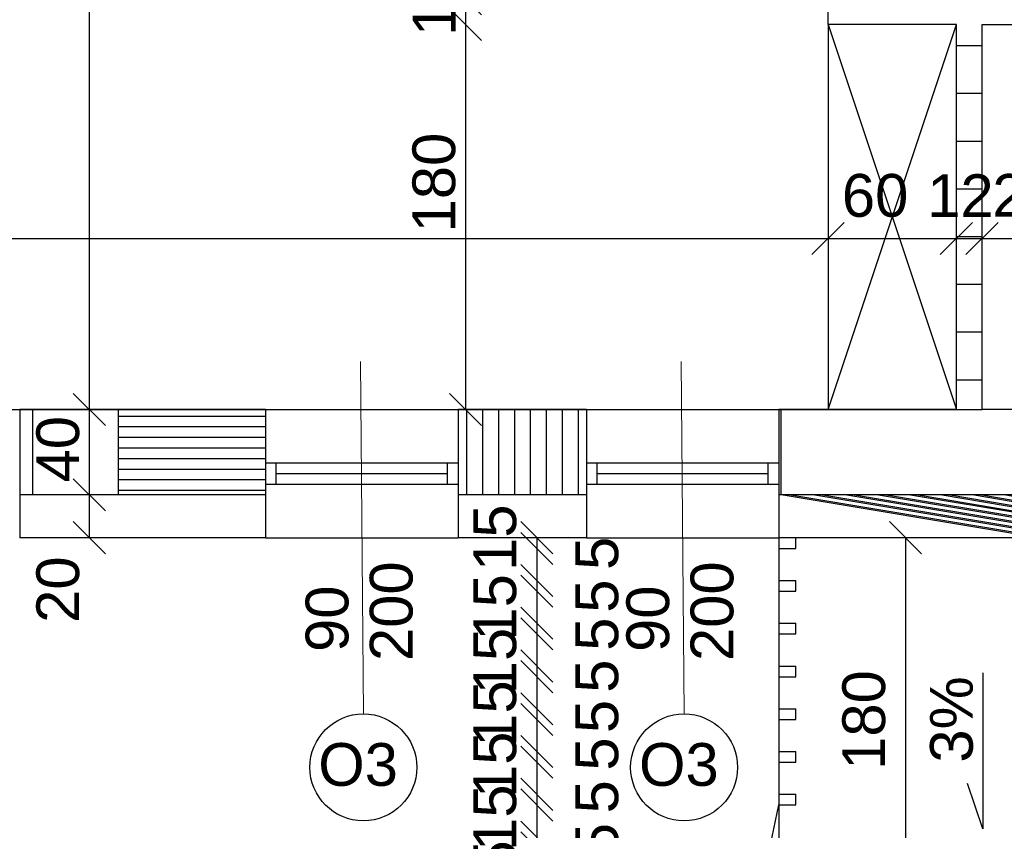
# Model space of a CAD drawing. Header units: millimetres. Extents: x 6197 to 108098, y 4257 to 29730.
# Tile 19 of 148: x 17772 to 18233, y 10016 to 10395. Entities that reach past the tile are written whole.
import ezdxf

# ---------------------------------------------------------------- set-up
doc = ezdxf.new("R2010")
doc.units = ezdxf.units.MM
doc.layers.add('R-TAB', color=1, linetype='Continuous')
doc.styles.get("Standard").update_dxf_attribs({"font": 'arial.ttf'})
doc.dimstyles.new('ISO-25', dxfattribs={"dimtxt": 2.5, "dimasz": 2.5, "dimexe": 1.25, "dimexo": 0.625, "dimtad": 1, "dimtxsty": 'Standard', "dimcen": 2.5, "dimadec": 0, "dimazin": 0, "dimtfac": 1, "dimtmove": 0, "dimatfit": 3, "dimfxl": 1, "dimarcsym": 0})
pattern_1 = [(45, (-1177846952.249857, -935728472.6591815), (-11.22532015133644, 11.22532015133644), [])]

# ---------------------------------------------------------------- blocks, each defined once
blk = doc.blocks.new('_Oblique')
at = {"color": 0, "linetype": 'ByBlock', "lineweight": -2}
blk.add_line((-0.5, -0.5), (0.5, 0.5), dxfattribs=at)
blk = doc.blocks.new('*D487')
at = {"color": 0, "lineweight": -2, "transparency": 16777216}
blk.add_line((17682.33067375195, 9460.899842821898), (17772.3306744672, 9460.899842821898), dxfattribs=at)
at = {"layer": 'Defpoints', "color": 0, "transparency": 16777216}
for p in [(17682.33067375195, 10152.62654145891), (17772.3306744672, 10152.62654193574), (17772.3306744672, 9460.899842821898)]:
    blk.add_point(p, dxfattribs=at)
at = {"color": 0, "lineweight": -2, "transparency": 16777216, "xscale": 15, "yscale": 15, "zscale": 15, "rotation": 180}
blk.add_blockref('_Oblique', (17682.33067375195, 9460.899842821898), dxfattribs=at)
at = {"color": 0, "lineweight": -2, "transparency": 16777216, "xscale": 15, "yscale": 15, "zscale": 15}
blk.add_blockref('_Oblique', (17772.3306744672, 9460.899842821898), dxfattribs=at)
at = {"color": 0, "transparency": 16777216, "insert": (17730.79718118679, 9479.573635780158), "char_height": 20, "attachment_point": 5}
blk.add_mtext('90', dxfattribs=at)
blk = doc.blocks.new('*D488')
at = {"color": 0, "lineweight": -2, "transparency": 16777216}
blk.add_line((18037.33067232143, 9460.899842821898), (18127.33067351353, 9460.899842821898), dxfattribs=at)
at = {"layer": 'Defpoints', "color": 0, "transparency": 16777216}
for p in [(18037.33067232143, 10152.62654205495), (18127.33067351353, 10152.62654205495), (18127.33067351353, 9460.899842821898)]:
    blk.add_point(p, dxfattribs=at)
at = {"color": 0, "lineweight": -2, "transparency": 16777216, "xscale": 15, "yscale": 15, "zscale": 15, "rotation": 180}
blk.add_blockref('_Oblique', (18037.33067232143, 9460.899842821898), dxfattribs=at)
at = {"color": 0, "lineweight": -2, "transparency": 16777216, "xscale": 15, "yscale": 15, "zscale": 15}
blk.add_blockref('_Oblique', (18127.33067351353, 9460.899842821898), dxfattribs=at)
at = {"color": 0, "transparency": 16777216, "insert": (18092.14748602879, 9479.573635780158), "char_height": 20, "attachment_point": 5}
blk.add_mtext('90', dxfattribs=at)
blk = doc.blocks.new('*D489')
at = {"color": 0, "lineweight": -2, "transparency": 16777216}
blk.add_line((18127.33067351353, 9460.899842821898), (18247.33067399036, 9460.899842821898), dxfattribs=at)
at = {"layer": 'Defpoints', "color": 0, "transparency": 16777216}
for p in [(18127.33067351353, 10152.62654205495), (18247.33067399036, 10152.62654229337), (18247.33067399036, 9460.899842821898)]:
    blk.add_point(p, dxfattribs=at)
at = {"color": 0, "lineweight": -2, "transparency": 16777216, "xscale": 15, "yscale": 15, "zscale": 15, "rotation": 180}
blk.add_blockref('_Oblique', (18127.33067351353, 9460.899842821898), dxfattribs=at)
at = {"color": 0, "lineweight": -2, "transparency": 16777216, "xscale": 15, "yscale": 15, "zscale": 15}
blk.add_blockref('_Oblique', (18247.33067399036, 9460.899842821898), dxfattribs=at)
at = {"color": 0, "transparency": 16777216, "insert": (18184.8634245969, 9479.573635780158), "char_height": 20, "attachment_point": 5}
blk.add_mtext('120', dxfattribs=at)
blk = doc.blocks.new('*D494')
at = {"color": 0, "lineweight": -2, "transparency": 16777216}
blk.add_line((17772.33067470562, 9460.899842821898), (17887.33067422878, 9460.899842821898), dxfattribs=at)
at = {"layer": 'Defpoints', "color": 0, "transparency": 16777216}
for p in [(17772.33067470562, 10152.62654193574), (17887.33067422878, 10152.62654229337), (17887.33067422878, 9460.899842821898)]:
    blk.add_point(p, dxfattribs=at)
at = {"color": 0, "lineweight": -2, "transparency": 16777216, "xscale": 15, "yscale": 15, "zscale": 15, "rotation": 180}
blk.add_blockref('_Oblique', (17772.33067470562, 9460.899842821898), dxfattribs=at)
at = {"color": 0, "lineweight": -2, "transparency": 16777216, "xscale": 15, "yscale": 15, "zscale": 15}
blk.add_blockref('_Oblique', (17887.33067422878, 9460.899842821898), dxfattribs=at)
at = {"color": 0, "transparency": 16777216, "insert": (17820.79718142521, 9479.573635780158), "char_height": 20, "attachment_point": 5}
blk.add_mtext('115', dxfattribs=at)
blk = doc.blocks.new('*D495')
at = {"color": 0, "lineweight": -2, "transparency": 16777216}
blk.add_line((17887.3306744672, 9460.899842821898), (17977.33067279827, 9460.899842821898), dxfattribs=at)
at = {"layer": 'Defpoints', "color": 0, "transparency": 16777216}
for p in [(17887.3306744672, 10152.62654181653), (17977.33067279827, 10152.62654181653), (17977.33067279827, 9460.899842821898)]:
    blk.add_point(p, dxfattribs=at)
at = {"color": 0, "lineweight": -2, "transparency": 16777216, "xscale": 15, "yscale": 15, "zscale": 15, "rotation": 180}
blk.add_blockref('_Oblique', (17887.3306744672, 9460.899842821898), dxfattribs=at)
at = {"color": 0, "lineweight": -2, "transparency": 16777216, "xscale": 15, "yscale": 15, "zscale": 15}
blk.add_blockref('_Oblique', (17977.33067279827, 9460.899842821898), dxfattribs=at)
at = {"color": 0, "transparency": 16777216, "insert": (17935.79718142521, 9479.573635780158), "char_height": 20, "attachment_point": 5}
blk.add_mtext('90', dxfattribs=at)
blk = doc.blocks.new('*D496')
at = {"color": 0, "lineweight": -2, "transparency": 16777216}
blk.add_line((17977.33067303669, 9460.899842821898), (18037.33067232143, 9460.899842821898), dxfattribs=at)
at = {"layer": 'Defpoints', "color": 0, "transparency": 16777216}
for p in [(17977.33067303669, 10152.62654181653), (18037.33067232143, 10152.62654229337), (18037.33067232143, 9460.899842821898)]:
    blk.add_point(p, dxfattribs=at)
at = {"color": 0, "lineweight": -2, "transparency": 16777216, "xscale": 15, "yscale": 15, "zscale": 15, "rotation": 180}
blk.add_blockref('_Oblique', (17977.33067303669, 9460.899842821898), dxfattribs=at)
at = {"color": 0, "lineweight": -2, "transparency": 16777216, "xscale": 15, "yscale": 15, "zscale": 15}
blk.add_blockref('_Oblique', (18037.33067232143, 9460.899842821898), dxfattribs=at)
at = {"color": 0, "transparency": 16777216, "insert": (18016.65917140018, 9479.573635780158), "char_height": 20, "attachment_point": 5}
blk.add_mtext('60', dxfattribs=at)
blk = doc.blocks.new('*D506')
at = {"color": 0, "lineweight": -2, "transparency": 16777216}
blk.add_line((17412.33067399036, 9410.899842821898), (19259.33067399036, 9410.899842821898), dxfattribs=at)
at = {"layer": 'Defpoints', "color": 0, "transparency": 16777216}
for p in [(17412.33067399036, 10152.62654193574), (19259.33067399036, 9947.626541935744), (19259.33067399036, 9410.899842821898)]:
    blk.add_point(p, dxfattribs=at)
at = {"color": 0, "lineweight": -2, "transparency": 16777216, "xscale": 15, "yscale": 15, "zscale": 15, "rotation": 180}
blk.add_blockref('_Oblique', (17412.33067399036, 9410.899842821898), dxfattribs=at)
at = {"color": 0, "lineweight": -2, "transparency": 16777216, "xscale": 15, "yscale": 15, "zscale": 15}
blk.add_blockref('_Oblique', (19259.33067399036, 9410.899842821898), dxfattribs=at)
at = {"color": 0, "transparency": 16777216, "insert": (18350.98942500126, 9429.573635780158), "char_height": 20, "attachment_point": 5}
blk.add_mtext('1846', dxfattribs=at)
blk = doc.blocks.new('*D549')
at = {"color": 0, "lineweight": -2, "transparency": 16777216}
blk.add_line((18186.59906726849, 10152.62654229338), (18186.59906726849, 9972.626542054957), dxfattribs=at)
at = {"layer": 'Defpoints', "color": 0, "transparency": 16777216}
for p in [(18247.33067399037, 10152.62654229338), (18186.59906726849, 9972.626542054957), (18299.82180791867, 9972.626542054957)]:
    blk.add_point(p, dxfattribs=at)
at = {"color": 0, "lineweight": -2, "transparency": 16777216, "xscale": 15, "yscale": 15, "zscale": 15}
for p, rotation in [((18186.59906726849, 10152.62654229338), 90), ((18186.59906726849, 9972.626542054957), 270)]:
    blk.add_blockref('_Oblique', p, dxfattribs=dict(at, rotation=rotation))
at = {"color": 0, "transparency": 16777216, "insert": (18167.15491968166, 10067.36971338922), "char_height": 20, "attachment_point": 5, "rotation": 90}
blk.add_mtext('180', dxfattribs=at)
blk = doc.blocks.new('*D586')
at = {"color": 0, "lineweight": -2, "transparency": 16777216}
blk.add_line((17472.33067399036, 10292.58138438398), (18150.33067494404, 10292.58138438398), dxfattribs=at)
at = {"layer": 'Defpoints', "color": 0, "transparency": 16777216}
for p in [(17472.33067399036, 10415.33912130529), (18150.33067494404, 10392.62654193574), (18150.33067494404, 10292.58138438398)]:
    blk.add_point(p, dxfattribs=at)
at = {"color": 0, "lineweight": -2, "transparency": 16777216, "xscale": 15, "yscale": 15, "zscale": 15, "rotation": 180}
blk.add_blockref('_Oblique', (17472.33067399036, 10292.58138438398), dxfattribs=at)
at = {"color": 0, "lineweight": -2, "transparency": 16777216, "xscale": 15, "yscale": 15, "zscale": 15}
blk.add_blockref('_Oblique', (18150.33067494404, 10292.58138438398), dxfattribs=at)
at = {"color": 0, "transparency": 16777216, "insert": (17731.60760026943, 10312.57138308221), "char_height": 20, "attachment_point": 5}
blk.add_mtext('678', dxfattribs=at)
blk = doc.blocks.new('*D589')
at = {"color": 0, "lineweight": -2, "transparency": 16777216}
blk.add_line((18150.33067494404, 10292.58138438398), (18210.33067494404, 10292.58138438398), dxfattribs=at)
at = {"layer": 'Defpoints', "color": 0, "transparency": 16777216}
for p in [(18150.33067494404, 10415.33912130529), (18210.33067494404, 10392.62654193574), (18210.33067494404, 10292.58138438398)]:
    blk.add_point(p, dxfattribs=at)
at = {"color": 0, "lineweight": -2, "transparency": 16777216, "xscale": 15, "yscale": 15, "zscale": 15, "rotation": 180}
blk.add_blockref('_Oblique', (18150.33067494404, 10292.58138438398), dxfattribs=at)
at = {"color": 0, "lineweight": -2, "transparency": 16777216, "xscale": 15, "yscale": 15, "zscale": 15}
blk.add_blockref('_Oblique', (18210.33067494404, 10292.58138438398), dxfattribs=at)
at = {"color": 0, "transparency": 16777216, "insert": (18172.34363513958, 10312.57138308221), "char_height": 20, "attachment_point": 5}
blk.add_mtext('60', dxfattribs=at)
blk = doc.blocks.new('*D590')
at = {"color": 0, "lineweight": -2, "transparency": 16777216}
blk.add_line((18210.33067494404, 10292.58138438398), (18222.33067494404, 10292.58138438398), dxfattribs=at)
at = {"layer": 'Defpoints', "color": 0, "transparency": 16777216}
for p in [(18210.33067494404, 10392.62654193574), (18222.33067494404, 10392.62654193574), (18222.33067494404, 10292.58138438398)]:
    blk.add_point(p, dxfattribs=at)
at = {"color": 0, "lineweight": -2, "transparency": 16777216, "xscale": 15, "yscale": 15, "zscale": 15, "rotation": 180}
blk.add_blockref('_Oblique', (18210.33067494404, 10292.58138438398), dxfattribs=at)
at = {"color": 0, "lineweight": -2, "transparency": 16777216, "xscale": 15, "yscale": 15, "zscale": 15}
blk.add_blockref('_Oblique', (18222.33067494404, 10292.58138438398), dxfattribs=at)
at = {"color": 0, "transparency": 16777216, "insert": (18212.23758560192, 10312.57138308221), "char_height": 20, "attachment_point": 5}
blk.add_mtext('12', dxfattribs=at)
blk = doc.blocks.new('*D591')
at = {"color": 0, "lineweight": -2, "transparency": 16777216}
blk.add_line((18222.33067494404, 10292.58138438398), (18247.33067494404, 10292.58138438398), dxfattribs=at)
at = {"layer": 'Defpoints', "color": 0, "transparency": 16777216}
for p in [(18222.33067494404, 10392.62654193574), (18247.33067494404, 10392.62654181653), (18247.33067494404, 10292.58138438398)]:
    blk.add_point(p, dxfattribs=at)
at = {"color": 0, "lineweight": -2, "transparency": 16777216, "xscale": 15, "yscale": 15, "zscale": 15, "rotation": 180}
blk.add_blockref('_Oblique', (18222.33067494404, 10292.58138438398), dxfattribs=at)
at = {"color": 0, "lineweight": -2, "transparency": 16777216, "xscale": 15, "yscale": 15, "zscale": 15}
blk.add_blockref('_Oblique', (18247.33067494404, 10292.58138438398), dxfattribs=at)
at = {"color": 0, "transparency": 16777216, "insert": (18242.67664485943, 10312.57138308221), "char_height": 20, "attachment_point": 5}
blk.add_mtext('25', dxfattribs=at)
blk = doc.blocks.new('*D605')
at = {"color": 0, "lineweight": -2, "transparency": 16777216}
blk.add_line((17804.88339525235, 10212.62654205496), (17804.88339525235, 10172.62654193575), dxfattribs=at)
at = {"layer": 'Defpoints', "color": 0, "transparency": 16777216}
for p in [(17835.25912743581, 10212.62654205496), (17804.88339525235, 10172.62654193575), (17835.25912743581, 10172.62654193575)]:
    blk.add_point(p, dxfattribs=at)
at = {"color": 0, "lineweight": -2, "transparency": 16777216, "xscale": 15, "yscale": 15, "zscale": 15}
for p, rotation in [((17804.88339525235, 10212.62654205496), 90), ((17804.88339525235, 10172.62654193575), 270)]:
    blk.add_blockref('_Oblique', p, dxfattribs=dict(at, rotation=rotation))
at = {"color": 0, "transparency": 16777216, "insert": (17790.25949197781, 10193.99346133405), "char_height": 20, "attachment_point": 5, "rotation": 90}
blk.add_mtext('40', dxfattribs=at)
blk = doc.blocks.new('*D606')
at = {"color": 0, "lineweight": -2, "transparency": 16777216}
blk.add_line((17804.88339811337, 10172.62654193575), (17804.88339811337, 10152.62654193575), dxfattribs=at)
at = {"layer": 'Defpoints', "color": 0, "transparency": 16777216}
for p in [(17835.25912743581, 10172.62654193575), (17804.88339811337, 10152.62654193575), (17835.25912743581, 10152.62654193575)]:
    blk.add_point(p, dxfattribs=at)
at = {"color": 0, "lineweight": -2, "transparency": 16777216, "xscale": 15, "yscale": 15, "zscale": 15}
for p, rotation in [((17804.88339811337, 10172.62654193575), 90), ((17804.88339811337, 10152.62654193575), 270)]:
    blk.add_blockref('_Oblique', p, dxfattribs=dict(at, rotation=rotation))
at = {"color": 0, "transparency": 16777216, "insert": (17790.25949197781, 10128.33470209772), "char_height": 20, "attachment_point": 5, "rotation": 90}
blk.add_mtext('20', dxfattribs=at)
blk = doc.blocks.new('*D607')
at = {"color": 0, "lineweight": -2, "transparency": 16777216}
blk.add_line((17804.88339763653, 10805.62654193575), (17804.88339763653, 10212.6265387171), dxfattribs=at)
at = {"layer": 'Defpoints', "color": 0, "transparency": 16777216}
for p in [(17994.88339477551, 10805.62654193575), (17804.88339763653, 10212.6265387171), (17835.25912838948, 10212.6265387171)]:
    blk.add_point(p, dxfattribs=at)
at = {"color": 0, "lineweight": -2, "transparency": 16777216, "xscale": 15, "yscale": 15, "zscale": 15}
for p, rotation in [((17804.88339763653, 10805.62654193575), 90), ((17804.88339763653, 10212.6265387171), 270)]:
    blk.add_blockref('_Oblique', p, dxfattribs=dict(at, rotation=rotation))
at = {"color": 0, "transparency": 16777216, "insert": (17790.25949293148, 10496.59424503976), "char_height": 20, "attachment_point": 5, "rotation": 90}
blk.add_mtext('593', dxfattribs=at)
blk = doc.blocks.new('*D618')
at = {"color": 0, "lineweight": -2, "transparency": 16777216}
blk.add_line((17980.751027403, 10404.62654670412), (17980.751027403, 10392.62654193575), dxfattribs=at)
at = {"layer": 'Defpoints', "color": 0, "transparency": 16777216}
for p in [(18162.33067494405, 10404.62654670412), (17980.751027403, 10392.62654193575), (18150.33067494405, 10392.62654193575)]:
    blk.add_point(p, dxfattribs=at)
at = {"color": 0, "lineweight": -2, "transparency": 16777216, "xscale": 15, "yscale": 15, "zscale": 15}
for p, rotation in [((17980.751027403, 10404.62654670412), 90), ((17980.751027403, 10392.62654193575), 270)]:
    blk.add_blockref('_Oblique', p, dxfattribs=dict(at, rotation=rotation))
at = {"color": 0, "transparency": 16777216, "insert": (17966.12710219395, 10402.76589115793), "char_height": 20, "attachment_point": 5, "rotation": 90}
blk.add_mtext('12', dxfattribs=at)
blk = doc.blocks.new('*D619')
at = {"color": 0, "lineweight": -2, "transparency": 16777216}
blk.add_line((17980.75102931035, 10392.62654908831), (17980.75102931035, 10212.62654193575), dxfattribs=at)
at = {"layer": 'Defpoints', "color": 0, "transparency": 16777216}
for p in [(18162.33067494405, 10392.62654908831), (17980.75102931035, 10212.62654193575), (18150.33067494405, 10212.62654193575)]:
    blk.add_point(p, dxfattribs=at)
at = {"color": 0, "lineweight": -2, "transparency": 16777216, "xscale": 15, "yscale": 15, "zscale": 15}
for p, rotation in [((17980.75102931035, 10392.62654908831), 90), ((17980.75102931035, 10212.62654193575), 270)]:
    blk.add_blockref('_Oblique', p, dxfattribs=dict(at, rotation=rotation))
at = {"color": 0, "transparency": 16777216, "insert": (17966.12710219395, 10318.71373280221), "char_height": 20, "attachment_point": 5, "rotation": 90}
blk.add_mtext('180', dxfattribs=at)
blk = doc.blocks.new('*D793')
at = {"color": 0, "lineweight": -2, "transparency": 16777216}
blk.add_line((18014.10793024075, 10047.62654324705), (18014.10793024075, 10032.62654312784), dxfattribs=at)
at = {"layer": 'Defpoints', "color": 0, "transparency": 16777216}
for p in [(18127.33067399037, 10047.62654324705), (18014.10793024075, 10032.62654312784), (18127.33067399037, 10032.62654312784)]:
    blk.add_point(p, dxfattribs=at)
at = {"color": 0, "lineweight": -2, "transparency": 16777216, "xscale": 15, "yscale": 15, "zscale": 15}
for p, rotation in [((18014.10793024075, 10047.62654324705), 90), ((18014.10793024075, 10032.62654312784), 270)]:
    blk.add_blockref('_Oblique', p, dxfattribs=dict(at, rotation=rotation))
at = {"color": 0, "transparency": 16777216, "insert": (17994.66378599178, 10021.6851184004), "char_height": 20, "attachment_point": 5, "rotation": 90}
blk.add_mtext('15', dxfattribs=at)
blk = doc.blocks.new('*D794')
at = {"color": 0, "lineweight": -2, "transparency": 16777216}
blk.add_line((18014.10793548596, 10052.62654300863), (18014.10793548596, 10047.62654205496), dxfattribs=at)
at = {"layer": 'Defpoints', "color": 0, "transparency": 16777216}
for p in [(18127.33067399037, 10052.62654300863), (18014.10793548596, 10047.62654205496), (18127.33067399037, 10047.62654205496)]:
    blk.add_point(p, dxfattribs=at)
at = {"color": 0, "lineweight": -2, "transparency": 16777216, "xscale": 15, "yscale": 15, "zscale": 15}
for p, rotation in [((18014.10793548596, 10052.62654300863), 90), ((18014.10793548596, 10047.62654205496), 270)]:
    blk.add_blockref('_Oblique', p, dxfattribs=dict(at, rotation=rotation))
at = {"color": 0, "transparency": 16777216, "insert": (18042.36443215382, 10051.44544752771), "char_height": 20, "attachment_point": 5, "rotation": 90}
blk.add_mtext('5', dxfattribs=at)
blk = doc.blocks.new('*D795')
at = {"color": 0, "lineweight": -2, "transparency": 16777216}
blk.add_line((18014.10793787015, 10067.62654300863), (18014.10793787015, 10052.62654300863), dxfattribs=at)
at = {"layer": 'Defpoints', "color": 0, "transparency": 16777216}
for p in [(18127.33067399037, 10067.62654300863), (18014.10793787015, 10052.62654300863), (18127.33067399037, 10052.62654300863)]:
    blk.add_point(p, dxfattribs=at)
at = {"color": 0, "lineweight": -2, "transparency": 16777216, "xscale": 15, "yscale": 15, "zscale": 15}
for p, rotation in [((18014.10793787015, 10067.62654300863), 90), ((18014.10793787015, 10052.62654300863), 270)]:
    blk.add_blockref('_Oblique', p, dxfattribs=dict(at, rotation=rotation))
at = {"color": 0, "transparency": 16777216, "insert": (17994.66379219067, 10046.42042668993), "char_height": 20, "attachment_point": 5, "rotation": 90}
blk.add_mtext('15', dxfattribs=at)
blk = doc.blocks.new('*D796')
at = {"color": 0, "lineweight": -2, "transparency": 16777216}
blk.add_line((18014.10794263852, 10072.62654277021), (18014.10794263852, 10067.62654300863), dxfattribs=at)
at = {"layer": 'Defpoints', "color": 0, "transparency": 16777216}
for p in [(18127.33068758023, 10072.62654277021), (18014.10794263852, 10067.62654300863), (18127.33068233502, 10067.62654300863)]:
    blk.add_point(p, dxfattribs=at)
at = {"color": 0, "lineweight": -2, "transparency": 16777216, "xscale": 15, "yscale": 15, "zscale": 15}
for p, rotation in [((18014.10794263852, 10072.62654277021), 90), ((18014.10794263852, 10067.62654300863), 270)]:
    blk.add_blockref('_Oblique', p, dxfattribs=dict(at, rotation=rotation))
at = {"color": 0, "transparency": 16777216, "insert": (18042.3644383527, 10069.01921340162), "char_height": 20, "attachment_point": 5, "rotation": 90}
blk.add_mtext('5', dxfattribs=at)
blk = doc.blocks.new('*D797')
at = {"color": 0, "lineweight": -2, "transparency": 16777216}
blk.add_line((18014.10794454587, 10087.62654288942), (18014.10794454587, 10072.62654277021), dxfattribs=at)
at = {"layer": 'Defpoints', "color": 0, "transparency": 16777216}
for p in [(18127.33068948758, 10087.62654288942), (18014.10794454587, 10072.62654277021), (18127.33068758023, 10072.62654277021)]:
    blk.add_point(p, dxfattribs=at)
at = {"color": 0, "lineweight": -2, "transparency": 16777216, "xscale": 15, "yscale": 15, "zscale": 15}
for p, rotation in [((18014.10794454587, 10087.62654288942), 90), ((18014.10794454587, 10072.62654277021), 270)]:
    blk.add_blockref('_Oblique', p, dxfattribs=dict(at, rotation=rotation))
at = {"color": 0, "transparency": 16777216, "insert": (17994.66379934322, 10070.37038549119), "char_height": 20, "attachment_point": 5, "rotation": 90}
blk.add_mtext('15', dxfattribs=at)
blk = doc.blocks.new('*D798')
at = {"color": 0, "lineweight": -2, "transparency": 16777216}
blk.add_line((18014.10794979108, 10092.626542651), (18014.10794979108, 10087.62654288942), dxfattribs=at)
at = {"layer": 'Defpoints', "color": 0, "transparency": 16777216}
for p in [(18127.33067399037, 10092.626542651), (18014.10794979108, 10087.62654288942), (18127.33068948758, 10087.62654288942)]:
    blk.add_point(p, dxfattribs=at)
at = {"color": 0, "lineweight": -2, "transparency": 16777216, "xscale": 15, "yscale": 15, "zscale": 15}
for p, rotation in [((18014.10794979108, 10092.626542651), 90), ((18014.10794979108, 10087.62654288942), 270)]:
    blk.add_blockref('_Oblique', p, dxfattribs=dict(at, rotation=rotation))
at = {"color": 0, "transparency": 16777216, "insert": (18042.36444550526, 10087.87261053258), "char_height": 20, "attachment_point": 5, "rotation": 90}
blk.add_mtext('5', dxfattribs=at)
blk = doc.blocks.new('*D799')
at = {"color": 0, "lineweight": -2, "transparency": 16777216}
blk.add_line((18014.10795217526, 10107.626542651), (18014.10795217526, 10092.626542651), dxfattribs=at)
at = {"layer": 'Defpoints', "color": 0, "transparency": 16777216}
for p in [(18127.33069664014, 10107.626542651), (18014.10795217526, 10092.626542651), (18127.33069473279, 10092.626542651)]:
    blk.add_point(p, dxfattribs=at)
at = {"color": 0, "lineweight": -2, "transparency": 16777216, "xscale": 15, "yscale": 15, "zscale": 15}
for p, rotation in [((18014.10795217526, 10107.626542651), 90), ((18014.10795217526, 10092.626542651), 270)]:
    blk.add_blockref('_Oblique', p, dxfattribs=dict(at, rotation=rotation))
at = {"color": 0, "transparency": 16777216, "insert": (17994.66380649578, 10094.94352742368), "char_height": 20, "attachment_point": 5, "rotation": 90}
blk.add_mtext('15', dxfattribs=at)
blk = doc.blocks.new('*D800')
at = {"color": 0, "lineweight": -2, "transparency": 16777216}
blk.add_line((18014.10795694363, 10112.62654241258), (18014.10795694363, 10107.626542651), dxfattribs=at)
at = {"layer": 'Defpoints', "color": 0, "transparency": 16777216}
for p in [(18127.33073693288, 10112.62654241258), (18014.10795694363, 10107.626542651), (18127.33069664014, 10107.626542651)]:
    blk.add_point(p, dxfattribs=at)
at = {"color": 0, "lineweight": -2, "transparency": 16777216, "xscale": 15, "yscale": 15, "zscale": 15}
for p, rotation in [((18014.10795694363, 10112.62654241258), 90), ((18014.10795694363, 10107.626542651), 270)]:
    blk.add_blockref('_Oblique', p, dxfattribs=dict(at, rotation=rotation))
at = {"color": 0, "transparency": 16777216, "insert": (18042.36445265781, 10107.50826522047), "char_height": 20, "attachment_point": 5, "rotation": 90}
blk.add_mtext('5', dxfattribs=at)
blk = doc.blocks.new('*D801')
at = {"color": 0, "lineweight": -2, "transparency": 16777216}
blk.add_line((18014.10799437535, 10127.62654026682), (18014.10799437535, 10112.62654241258), dxfattribs=at)
at = {"layer": 'Defpoints', "color": 0, "transparency": 16777216}
for p in [(18127.33073669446, 10127.62654026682), (18014.10799437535, 10112.62654241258), (18127.33073693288, 10112.62654241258)]:
    blk.add_point(p, dxfattribs=at)
at = {"color": 0, "lineweight": -2, "transparency": 16777216, "xscale": 15, "yscale": 15, "zscale": 15}
for p, rotation in [((18014.10799437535, 10127.62654026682), 90), ((18014.10799437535, 10112.62654241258), 270)]:
    blk.add_blockref('_Oblique', p, dxfattribs=dict(at, rotation=rotation))
at = {"color": 0, "transparency": 16777216, "insert": (17994.66384869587, 10120.05210586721), "char_height": 20, "attachment_point": 5, "rotation": 90}
blk.add_mtext('15', dxfattribs=at)
blk = doc.blocks.new('*D802')
at = {"color": 0, "lineweight": -2, "transparency": 16777216}
blk.add_line((18014.1080000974, 10132.6265400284), (18014.1080000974, 10127.62654026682), dxfattribs=at)
at = {"layer": 'Defpoints', "color": 0, "transparency": 16777216}
for p in [(18127.33073669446, 10132.6265400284), (18014.1080000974, 10127.62654026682), (18127.33073884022, 10127.62654026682)]:
    blk.add_point(p, dxfattribs=at)
at = {"color": 0, "lineweight": -2, "transparency": 16777216, "xscale": 15, "yscale": 15, "zscale": 15}
for p, rotation in [((18014.1080000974, 10132.6265400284), 90), ((18014.1080000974, 10127.62654026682), 270)]:
    blk.add_blockref('_Oblique', p, dxfattribs=dict(at, rotation=rotation))
at = {"color": 0, "transparency": 16777216, "insert": (18042.3644948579, 10125.30803104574), "char_height": 20, "attachment_point": 5, "rotation": 90}
blk.add_mtext('5', dxfattribs=at)
blk = doc.blocks.new('*D803')
at = {"color": 0, "lineweight": -2, "transparency": 16777216}
blk.add_line((18014.10796743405, 10147.62653978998), (18014.10796743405, 10132.62654217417), dxfattribs=at)
at = {"layer": 'Defpoints', "color": 0, "transparency": 16777216}
for p in [(18127.33070879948, 10147.62653978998), (18014.10796743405, 10132.62654217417), (18127.3307090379, 10132.62654217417)]:
    blk.add_point(p, dxfattribs=at)
at = {"color": 0, "lineweight": -2, "transparency": 16777216, "xscale": 15, "yscale": 15, "zscale": 15}
for p, rotation in [((18014.10796743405, 10147.62653978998), 90), ((18014.10796743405, 10132.62654217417), 270)]:
    blk.add_blockref('_Oblique', p, dxfattribs=dict(at, rotation=rotation))
at = {"color": 0, "transparency": 16777216, "insert": (17994.6638208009, 10152.62654181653), "char_height": 20, "attachment_point": 5, "rotation": 90}
blk.add_mtext('15', dxfattribs=at)
blk = doc.blocks.new('*D804')
at = {"color": 0, "lineweight": -2, "transparency": 16777216}
blk.add_line((18014.10797267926, 10152.62653955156), (18014.10797267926, 10147.62653978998), dxfattribs=at)
at = {"layer": 'Defpoints', "color": 0, "transparency": 16777216}
for p in [(18127.33070879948, 10152.62653955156), (18014.10797267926, 10147.62653978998), (18127.33071094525, 10147.62653978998)]:
    blk.add_point(p, dxfattribs=at)
at = {"color": 0, "lineweight": -2, "transparency": 16777216, "xscale": 15, "yscale": 15, "zscale": 15}
for p, rotation in [((18014.10797267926, 10152.62653955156), 90), ((18014.10797267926, 10147.62653978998), 270)]:
    blk.add_blockref('_Oblique', p, dxfattribs=dict(at, rotation=rotation))
at = {"color": 0, "transparency": 16777216, "insert": (18042.36446696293, 10145.3080305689), "char_height": 20, "attachment_point": 5, "rotation": 90}
blk.add_mtext('5', dxfattribs=at)
blk = doc.blocks.new('*D881')
at = {"color": 0, "lineweight": -2, "transparency": 16777216}
blk.add_line((18014.10792213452, 10027.6265400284), (18014.10792213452, 10012.62653990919), dxfattribs=at)
at = {"layer": 'Defpoints', "color": 0, "transparency": 16777216}
for p in [(18127.33066683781, 10027.6265400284), (18014.10792213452, 10012.62653990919), (18127.33066683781, 10012.62653990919)]:
    blk.add_point(p, dxfattribs=at)
at = {"color": 0, "lineweight": -2, "transparency": 16777216, "xscale": 15, "yscale": 15, "zscale": 15}
for p, rotation in [((18014.10792213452, 10027.6265400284), 90), ((18014.10792213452, 10012.62653990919), 270)]:
    blk.add_blockref('_Oblique', p, dxfattribs=dict(at, rotation=rotation))
at = {"color": 0, "transparency": 16777216, "insert": (17994.66377883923, 9995.529762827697), "char_height": 20, "attachment_point": 5, "rotation": 90}
blk.add_mtext('15', dxfattribs=at)
blk = doc.blocks.new('*D882')
at = {"color": 0, "lineweight": -2, "transparency": 16777216}
blk.add_line((18014.10792737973, 10032.62653978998), (18014.10792737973, 10027.62653883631), dxfattribs=at)
at = {"layer": 'Defpoints', "color": 0, "transparency": 16777216}
for p in [(18127.33066683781, 10032.62653978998), (18014.10792737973, 10027.62653883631), (18127.33066683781, 10027.62653883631)]:
    blk.add_point(p, dxfattribs=at)
at = {"color": 0, "lineweight": -2, "transparency": 16777216, "xscale": 15, "yscale": 15, "zscale": 15}
for p, rotation in [((18014.10792737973, 10032.62653978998), 90), ((18014.10792737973, 10027.62653883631), 270)]:
    blk.add_blockref('_Oblique', p, dxfattribs=dict(at, rotation=rotation))
at = {"color": 0, "transparency": 16777216, "insert": (18042.36442500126, 10031.44544430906), "char_height": 20, "attachment_point": 5, "rotation": 90}
blk.add_mtext('5', dxfattribs=at)
blk = doc.blocks.new('*D884')
at = {"color": 0, "lineweight": -2, "transparency": 16777216}
blk.add_line((18014.1079192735, 10012.62653657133), (18014.1079192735, 10007.62653561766), dxfattribs=at)
at = {"layer": 'Defpoints', "color": 0, "transparency": 16777216}
for p in [(18127.33065873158, 10012.62653657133), (18014.1079192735, 10007.62653561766), (18127.33065873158, 10007.62653561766)]:
    blk.add_point(p, dxfattribs=at)
at = {"color": 0, "lineweight": -2, "transparency": 16777216, "xscale": 15, "yscale": 15, "zscale": 15}
for p, rotation in [((18014.1079192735, 10012.62653657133), 90), ((18014.1079192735, 10007.62653561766), 270)]:
    blk.add_blockref('_Oblique', p, dxfattribs=dict(at, rotation=rotation))
at = {"color": 0, "transparency": 16777216, "insert": (18042.36441689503, 10011.44544109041), "char_height": 20, "attachment_point": 5, "rotation": 90}
blk.add_mtext('5', dxfattribs=at)
blk = doc.blocks.new('*D938')
at = {"color": 0, "lineweight": -2, "transparency": 16777216}
blk.add_line((17376.14841490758, 10152.62654205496), (17376.14841490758, 9737.626550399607), dxfattribs=at)
at = {"layer": 'Defpoints', "color": 0, "transparency": 16777216}
for p in [(17412.33067399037, 10152.62654205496), (17376.14841490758, 9737.626550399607), (18577.33067399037, 9737.626550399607)]:
    blk.add_point(p, dxfattribs=at)
at = {"color": 0, "lineweight": -2, "transparency": 16777216, "xscale": 15, "yscale": 15, "zscale": 15}
for p, rotation in [((17376.14841490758, 10152.62654205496), 90), ((17376.14841490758, 9737.626550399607), 270)]:
    blk.add_blockref('_Oblique', p, dxfattribs=dict(at, rotation=rotation))
at = {"color": 0, "transparency": 16777216, "insert": (17352.67832118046, 9948.234067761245), "char_height": 20, "attachment_point": 5, "rotation": 90}
blk.add_mtext('415', dxfattribs=at)

msp = doc.modelspace()

# ---------------------------------------------------------------- hatches: boundary and pattern name
h = msp.add_hatch()
h.set_pattern_fill('ANSI31', color=256, scale=5)
h.set_pattern_definition([(45, (-1177844323.7111, -935728472.6591815), (-11.22532015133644, 11.22532015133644), [])])
h.paths.add_polyline_path([(18222.33067494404, 10392.62654181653), (18247.33067494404, 10392.62654181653), (18247.33067494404, 10404.62654169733), (18222.33067494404, 10404.62654181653), (18162.33067494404, 10404.62654193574), (18162.33067494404, 10589.62654181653), (18162.33067470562, 10589.62654181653), (18150.33067494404, 10589.62654181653), (18150.33067494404, 10404.62654193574), (18150.33067494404, 10392.62654193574), (18210.33067494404, 10392.62654193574), (18210.33067494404, 10212.62654193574), (18222.33067494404, 10212.62654193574)])
h.paths.add_polyline_path([(18494.33067494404, 10392.62654193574), (18554.33067494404, 10392.62654193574), (18554.33067494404, 10404.62654193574), (18554.33067494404, 10589.62654181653), (18542.33067494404, 10589.62654181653), (18542.33067494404, 10404.62654181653), (18494.33067494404, 10404.62654181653), (18482.33067494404, 10404.62654181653), (18457.33067494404, 10404.62654193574), (18457.33067494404, 10392.62654181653), (18482.33067494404, 10392.62654181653), (18482.33067494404, 10212.62654193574), (18482.33067518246, 10212.62654193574), (18494.33067494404, 10212.62654193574)])
h = msp.add_hatch()
h.set_pattern_fill('ANSI31', color=256, scale=5)
h.set_pattern_definition(pattern_1)
h.paths.add_polyline_path([(17532.33067399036, 10212.62654181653), (17502.33067422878, 10212.62654193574), (17472.33068233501, 10212.62655588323), (17472.33068233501, 10172.62654193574), (17532.33067399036, 10172.62654181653)])
h.paths.add_polyline_path([(17682.33067399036, 10212.62654181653), (17682.33067375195, 10212.62654181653), (17622.33067399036, 10212.62654181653), (17622.33067399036, 10172.62654193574), (17682.33067399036, 10172.62654193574)])
h.paths.add_polyline_path([(17778.33068233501, 10212.62654193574), (17772.33067399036, 10212.62654193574), (17772.33067399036, 10172.62654205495), (17778.33068233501, 10172.62654205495)])
h = msp.add_hatch()
h.set_pattern_fill('ANSI31', color=256, scale=5)
h.set_pattern_definition(pattern_1)
h.paths.add_polyline_path([(17887.33067399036, 10212.62654193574), (17818.33068233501, 10212.62654193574), (17818.33068233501, 10172.62654205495), (17887.33067399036, 10172.62654205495)])
h.paths.add_polyline_path([(18037.33067399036, 10212.62654169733), (17977.33067399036, 10212.62654193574), (17977.33067399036, 10172.62654205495), (18037.33067399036, 10172.62654205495)])
h.paths.add_polyline_path([(18128.33068233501, 10212.62654169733), (18127.33067399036, 10212.62654157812), (18127.33067399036, 10172.62654205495), (18128.33068233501, 10172.62654205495)])
h = msp.add_hatch()
h.set_pattern_fill('ANSI37', color=256, scale=5)
h.set_pattern_definition([(45, (-1177844323.7111, -935728472.6591815), (-11.22532015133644, 11.22532015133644), []), (135, (-1177844323.7111, -935728472.6591815), (-11.22532015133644, -11.22532015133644), [])])
h.paths.add_polyline_path([(17682.33067399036, 10172.62654193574), (17622.33067399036, 10172.62654193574), (17622.33067399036, 10152.62654193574), (17682.33067399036, 10152.62654193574)])
h.paths.add_polyline_path([(17887.33067399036, 10172.62654205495), (17772.33067399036, 10172.62654205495), (17772.33067399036, 10152.62654193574), (17887.33067399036, 10152.62654181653)])
h.paths.add_polyline_path([(18037.33067399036, 10172.62654205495), (17977.33067399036, 10172.62654205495), (17977.33067399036, 10152.62654181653), (18037.33067399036, 10152.62654205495), (18037.33067399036, 10152.62654217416)])
h.paths.add_polyline_path([(18247.33067399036, 10172.62654205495), (18127.33067399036, 10172.62654205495), (18127.33067399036, 10152.62654217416), (18247.33067399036, 10152.62654229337)])
h.paths.add_polyline_path([(18577.33067399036, 10172.62654205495), (18457.33067399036, 10172.62654205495), (18457.33067399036, 10152.62654205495), (18577.33067399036, 10152.62654205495), (18577.33067399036, 10152.62654217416)])
h.paths.add_polyline_path([(18727.33067399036, 10172.62654181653), (18667.33067399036, 10172.62654181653), (18667.33067399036, 10152.62654181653), (18727.33067399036, 10152.62654181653), (18727.33067399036, 10152.62654217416)])
h.paths.add_polyline_path([(18932.33067399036, 10172.62654181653), (18817.33067399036, 10172.62654181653), (18817.33067399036, 10152.62654181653), (18932.33067399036, 10152.62654181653), (18932.33067399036, 10152.62654217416)])
h.paths.add_polyline_path([(19082.33067399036, 10172.62654181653), (19022.33067399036, 10172.62654181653), (19022.33067399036, 10152.62654181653), (19082.33067399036, 10152.62654193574)])

# ---------------------------------------------------------------- linework, layer by layer
at = {"lineweight": 30}
for p, q in [((18150.33067494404, 10392.62654193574), (18150.33067494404, 10404.62654193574)), ((18210.33067494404, 10392.62654193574), (18150.33067494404, 10392.62654193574)), ((18210.33067494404, 10212.62654193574), (18210.33067494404, 10392.62654193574)), ((18222.33067494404, 10212.62654193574), (18222.33067494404, 10392.62654181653)), ((18222.33067494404, 10392.62654181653), (18247.33067494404, 10392.62654181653)), ((18222.33067494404, 10392.62654181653), (18247.33067494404, 10392.62654181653)), ((17887.33067399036, 10212.62654205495), (17772.33067399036, 10212.62654205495)), ((17772.33067399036, 10212.62654181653), (17772.33067399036, 10152.62654193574)), ((17778.33068233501, 10212.62654193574), (17778.33068233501, 10172.62654193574)), ((17818.33068233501, 10212.62654193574), (17818.33068233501, 10172.62654193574)), ((17887.33067399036, 10212.62654181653), (17887.33067399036, 10152.62654193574)), ((18037.33067399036, 10212.62654169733), (17977.33067399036, 10212.62654193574)), ((17977.33067399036, 10212.62654181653), (17977.33067399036, 10152.62654193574)), ((18037.33067399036, 10212.62654181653), (18037.33067399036, 10152.62654193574)), ((18128.33067399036, 10212.62654169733), (18127.33067399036, 10212.62654157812)), ((18127.33067399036, 10212.62654181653), (18127.33067399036, 10152.62654193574)), ((18210.33067494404, 10212.62654193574), (18128.33067422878, 10212.62654205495)), ((18128.33068233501, 10212.62654193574), (18128.33068233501, 10172.62654193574)), ((18210.33067494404, 10212.62654193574), (18222.33067494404, 10212.62654193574)), ((18247.33067399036, 10212.62654193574), (18222.33067494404, 10212.62654193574)), ((17887.33067399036, 10172.62654205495), (17772.33067422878, 10172.62654205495)), ((18037.33067399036, 10172.62654205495), (17977.33067422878, 10172.62654205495)), ((18247.33067399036, 10172.62654205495), (18127.33067399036, 10172.62654205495)), ((17887.33067399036, 10152.62654181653), (17772.33067399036, 10152.62654193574)), ((18037.33067399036, 10152.62654205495), (17977.33067399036, 10152.62654181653)), ((18247.33067399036, 10152.62654229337), (18127.33067399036, 10152.62654217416)), ((18127.33067399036, 10152.62654193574), (18127.33067399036, 9942.626541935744)), ((18135.33067399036, 10147.62654217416), (18135.33067399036, 10152.62654205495)), ((18127.33067399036, 10147.62654217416), (18135.33067399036, 10147.62654217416)), ((18127.33067399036, 10132.62654217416), (18135.33067399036, 10132.62654217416)), ((18135.33067399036, 10127.62654241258), (18135.33067399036, 10132.62654229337)), ((18127.33067399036, 10127.62654241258), (18135.33067399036, 10127.62654241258)), ((18127.33067399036, 10112.62654241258), (18135.33067399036, 10112.62654241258)), ((18135.33067399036, 10107.626542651), (18135.33067399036, 10112.62654253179)), ((18127.33067399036, 10107.626542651), (18135.33067399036, 10107.626542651)), ((18127.33067399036, 10092.626542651), (18135.33067399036, 10092.626542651)), ((18135.33067399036, 10087.62654288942), (18135.33067399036, 10092.62654277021)), ((18127.33067399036, 10087.62654288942), (18135.33067399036, 10087.62654288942)), ((18127.33067399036, 10072.62654277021), (18135.33067399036, 10072.62654277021)), ((18135.33067399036, 10067.62654300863), (18135.33067399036, 10072.62654288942)), ((18127.33067399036, 10067.62654300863), (18135.33067399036, 10067.62654300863)), ((18127.33067399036, 10052.62654300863), (18135.33067399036, 10052.62654300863)), ((18135.33067399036, 10047.62654324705), (18135.33067399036, 10052.62654312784)), ((18127.33067399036, 10047.62654324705), (18135.33067399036, 10047.62654324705)), ((18127.33067399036, 10032.62654324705), (18135.33067399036, 10032.62654324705)), ((18135.33067399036, 10027.62654348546), (18135.33067399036, 10032.62654336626)), ((18127.33067399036, 10027.62654348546), (18135.33067399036, 10027.62654348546))]:
    msp.add_line(p, q, dxfattribs=at)
for p, q in [((18210.33067494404, 10392.62654193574), (18150.33067494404, 10392.62654193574)), ((18150.33067494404, 10392.62654193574), (18150.33067494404, 10212.62654193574)), ((18150.33067494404, 10212.62654193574), (18210.33067494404, 10392.62654193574)), ((18150.33067494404, 10392.62654193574), (18210.33067494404, 10212.62654193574)), ((17472.33067494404, 10212.62654193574), (18150.33067494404, 10212.62654193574)), ((17887.33067399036, 10212.62654229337), (17977.33067399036, 10212.62654229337)), ((18037.33067399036, 10212.62654253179), (18127.33067399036, 10212.62654253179)), ((18150.33067494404, 10212.62654193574), (18210.33067494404, 10212.62654193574)), ((17887.33067399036, 10187.62654193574), (17977.33067399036, 10187.62654193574)), ((17892.33067399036, 10177.62654193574), (17892.33067399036, 10187.62654193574)), ((17972.33067399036, 10177.62654193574), (17972.33067399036, 10187.62654193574)), ((18037.33067399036, 10187.62654217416), (18127.33067399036, 10187.62654217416)), ((18042.33067399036, 10177.62654217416), (18042.33067399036, 10187.62654217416)), ((18122.33067399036, 10177.62654217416), (18122.33067399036, 10187.62654217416)), ((17892.33067399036, 10182.62654193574), (17972.33067399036, 10182.62654193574)), ((18042.33067399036, 10182.62654217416), (18122.33067399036, 10182.62654217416)), ((17887.33067399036, 10177.62654193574), (17977.33067399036, 10177.62654193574)), ((17887.33067399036, 10177.62654193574), (17892.33067399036, 10177.62654193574)), ((18037.33067399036, 10177.62654217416), (18127.33067399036, 10177.62654217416)), ((18037.33067399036, 10177.62654217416), (18042.33067399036, 10177.62654217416)), ((17887.33067399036, 10152.62654193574), (17977.33067399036, 10152.62654193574)), ((18037.33067399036, 10152.62654217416), (18127.33067399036, 10152.62654217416)), ((18222.77736145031, 10089.49448617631), (18222.77736145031, 10016.44984658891)), ((18222.77736145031, 10016.44984658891), (18215.54354554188, 10037.74565275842)), ((17985.53562193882, 9350.08443816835), (18127.33069735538, 10027.62655385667))]:
    msp.add_line(p, q)
at = {"lineweight": 20}
for p, q in [((17931.62854748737, 10235.0224983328), (17933.03280073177, 10070.23058541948)), ((18081.62854748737, 10235.02249857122), (18083.03280073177, 10070.2305856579))]:
    msp.add_line(p, q, dxfattribs=at)
for centre in [(17933.03280049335, 10045.23058541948), (18083.03280049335, 10045.2305856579)]:
    msp.add_circle(centre, 25)

# ---------------------------------------------------------------- texts
at = {"lineweight": 20, "char_height": 20, "attachment_point": 1, "rotation": 89.99999999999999}
for s, width, insert in [('200', 37.211574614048, (17936.03942972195, 10094.94304927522)), ('200', 37.211574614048, (18086.03942972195, 10094.94304951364)), ('\\pt0;90', 37.211574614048, (17906.02996808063, 10099.19811936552)), ('\\pt0;90', 37.211574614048, (18056.02996808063, 10099.19811960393)), ('\\pt0,20;3%', 98.90418893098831, (18198.02098256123, 10047.43681760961))]:
    msp.add_mtext_dynamic_manual_height_columns(s, width=width, gutter_width=12.5, heights=[0], dxfattribs=dict(at, insert=insert))
at = {"char_height": 20, "attachment_point": 3}
for insert in [(17949.20458274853, 10056.58258052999), (18099.20458274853, 10056.58258076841)]:
    msp.add_mtext_dynamic_manual_height_columns('O3', width=68.36028754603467, gutter_width=12.5, heights=[0], dxfattribs=dict(at, insert=insert))
at = {"layer": 'R-TAB', "color": 0, "ltscale": 24, "insert": (8032.76928027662, 10191.37113295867), "char_height": 30, "width": 2065.84350681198, "attachment_point": 1}
msp.add_mtext('\\pi798.17073;ELEWACJA PÓŁNOCNA', dxfattribs=at)

# ---------------------------------------------------------------- dimensions: what is measured, and where the dimension line sits
for base, p1, p2, picture, middle in [((17804.88339763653, 10212.6265387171), (17994.8833947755, 10805.62654193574), (17835.25912838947, 10212.62653871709), '*D607', (17790.25949293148, 10496.59424503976)), ((17980.751027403, 10392.62654193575), (18162.33067494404, 10404.62654670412), (18150.33067494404, 10392.62654193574), '*D618', (17966.12710219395, 10402.76589115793)), ((17980.75102931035, 10212.62654193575), (18162.33067494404, 10392.6265490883), (18150.33067494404, 10212.62654193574), '*D619', (17966.12710219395, 10318.71373280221)), ((17804.88339525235, 10172.62654193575), (17835.2591274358, 10212.62654205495), (17835.2591274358, 10172.62654193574), '*D605', (17790.25949197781, 10193.99346133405)), ((17804.88339811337, 10152.62654193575), (17835.2591274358, 10172.62654193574), (17835.2591274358, 10152.62654193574), '*D606', (17790.25949197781, 10128.33470209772)), ((18014.10796743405, 10132.62654217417), (18127.33070879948, 10147.62653978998), (18127.33070903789, 10132.62654217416), '*D803', (17994.6638208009, 10152.62654181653)), ((17376.14841490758, 9737.626550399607), (17412.33067399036, 10152.62654205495), (18577.33067399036, 9737.626550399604), '*D938', (17352.67832118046, 9948.234067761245)), ((18014.10797267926, 10147.62653978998), (18127.33070879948, 10152.62653955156), (18127.33071094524, 10147.62653978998), '*D804', (18042.36446696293, 10145.3080305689)), ((18186.59906726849, 9972.626542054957), (18247.33067399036, 10152.62654229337), (18299.82180791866, 9972.626542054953), '*D549', (18167.15491968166, 10067.36971338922)), ((18014.1080000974, 10127.62654026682), (18127.33073669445, 10132.6265400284), (18127.33073884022, 10127.62654026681), '*D802', (18042.3644948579, 10125.30803104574)), ((18014.10799437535, 10112.62654241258), (18127.33073669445, 10127.62654026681), (18127.33073693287, 10112.62654241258), '*D801', (17994.66384869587, 10120.05210586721)), ((18014.10795694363, 10107.626542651), (18127.33073693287, 10112.62654241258), (18127.33069664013, 10107.626542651), '*D800', (18042.36445265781, 10107.50826522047)), ((18014.10795217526, 10092.626542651), (18127.33069664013, 10107.626542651), (18127.33069473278, 10092.626542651), '*D799', (17994.66380649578, 10094.94352742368)), ((18014.10794979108, 10087.62654288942), (18127.33067399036, 10092.626542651), (18127.33068948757, 10087.62654288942), '*D798', (18042.36444550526, 10087.87261053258)), ((18014.10794454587, 10072.62654277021), (18127.33068948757, 10087.62654288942), (18127.33068758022, 10072.62654277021), '*D797', (17994.66379934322, 10070.37038549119)), ((18014.10794263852, 10067.62654300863), (18127.33068758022, 10072.62654277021), (18127.33068233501, 10067.62654300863), '*D796', (18042.3644383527, 10069.01921340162)), ((18014.10793787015, 10052.62654300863), (18127.33067399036, 10067.62654300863), (18127.33067399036, 10052.62654300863), '*D795', (17994.66379219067, 10046.42042668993)), ((18014.10793548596, 10047.62654205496), (18127.33067399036, 10052.62654300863), (18127.33067399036, 10047.62654205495), '*D794', (18042.36443215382, 10051.44544752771)), ((18014.10793024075, 10032.62654312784), (18127.33067399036, 10047.62654324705), (18127.33067399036, 10032.62654312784), '*D793', (17994.66378599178, 10021.6851184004)), ((18014.10792737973, 10027.62653883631), (18127.33066683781, 10032.62653978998), (18127.33066683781, 10027.6265388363), '*D882', (18042.36442500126, 10031.44544430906)), ((18014.10792213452, 10012.62653990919), (18127.33066683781, 10027.6265400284), (18127.33066683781, 10012.62653990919), '*D881', (17994.66377883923, 9995.529762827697)), ((18014.1079192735, 10007.62653561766), (18127.33065873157, 10012.62653657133), (18127.33065873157, 10007.62653561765), '*D884', (18042.36441689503, 10011.44544109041))]:
    dim = msp.add_linear_dim(base=base, p1=p1, p2=p2, angle=90, dimstyle='ISO-25', override={"dimtxt": 20, "dimasz": 15, "dimblk1": 'Oblique', "dimblk2": 'Oblique', "dimsah": 1, "dimse1": 1, "dimse2": 1, "dimtmove": 2})
    dim.commit()
    dim.dimension.update_dxf_attribs({"geometry": picture, "text_midpoint": middle, "dimtype": 160})
for base, p1, p2, picture, middle in [((18150.33067494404, 10292.58138438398), (17472.33067399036, 10415.33912130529), (18150.33067494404, 10392.62654193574), '*D586', (17731.60760026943, 10312.57138308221)), ((18210.33067494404, 10292.58138438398), (18150.33067494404, 10415.33912130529), (18210.33067494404, 10392.62654193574), '*D589', (18172.34363513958, 10312.57138308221)), ((18222.33067494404, 10292.58138438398), (18210.33067494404, 10392.62654193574), (18222.33067494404, 10392.62654193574), '*D590', (18212.23758560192, 10312.57138308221)), ((18247.33067494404, 10292.58138438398), (18222.33067494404, 10392.62654193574), (18247.33067494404, 10392.62654181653), '*D591', (18242.67664485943, 10312.57138308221)), ((17772.3306744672, 9460.899842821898), (17682.33067375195, 10152.62654145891), (17772.3306744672, 10152.62654193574), '*D487', (17730.79718118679, 9479.573635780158)), ((17887.33067422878, 9460.899842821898), (17772.33067470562, 10152.62654193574), (17887.33067422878, 10152.62654229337), '*D494', (17820.79718142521, 9479.573635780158)), ((17977.33067279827, 9460.899842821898), (17887.3306744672, 10152.62654181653), (17977.33067279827, 10152.62654181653), '*D495', (17935.79718142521, 9479.573635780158)), ((18037.33067232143, 9460.899842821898), (17977.33067303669, 10152.62654181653), (18037.33067232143, 10152.62654229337), '*D496', (18016.65917140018, 9479.573635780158)), ((18127.33067351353, 9460.899842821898), (18037.33067232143, 10152.62654205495), (18127.33067351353, 10152.62654205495), '*D488', (18092.14748602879, 9479.573635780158)), ((18247.33067399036, 9460.899842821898), (18127.33067351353, 10152.62654205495), (18247.33067399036, 10152.62654229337), '*D489', (18184.8634245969, 9479.573635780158))]:
    dim = msp.add_linear_dim(base=base, p1=p1, p2=p2, dimstyle='ISO-25', override={"dimtxt": 20, "dimasz": 15, "dimblk1": 'Oblique', "dimblk2": 'Oblique', "dimsah": 1, "dimse1": 1, "dimse2": 1, "dimtmove": 2})
    dim.commit()
    dim.dimension.update_dxf_attribs({"geometry": picture, "text_midpoint": middle, "dimtype": 160})
dim = msp.add_linear_dim(base=(19259.33067399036, 9410.899842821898), p1=(17412.33067399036, 10152.62654193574), p2=(19259.33067399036, 9947.626541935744), text='1846', dimstyle='ISO-25', override={"dimtxt": 20, "dimasz": 15, "dimblk1": 'Oblique', "dimblk2": 'Oblique', "dimsah": 1, "dimse1": 1, "dimse2": 1, "dimtmove": 2})
dim.commit()
dim.dimension.update_dxf_attribs({"geometry": '*D506', "text_midpoint": (18350.98942500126, 9429.573635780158), "dimtype": 160})

doc.saveas('drawing.dxf')
